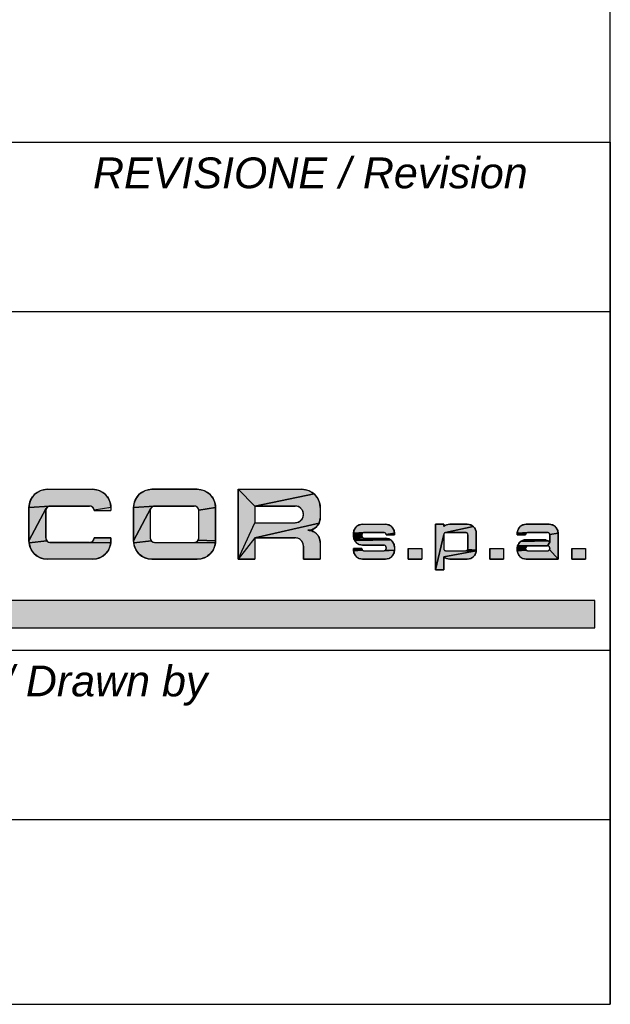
# Model space of a CAD drawing. Extents: x -1709 to 1181, y 8 to 1580.
# Tile 56 of 71: x 1143 to 1181, y 8 to 72. Entities that reach past the tile are written whole.
import ezdxf

# ---------------------------------------------------------------- set-up
doc = ezdxf.new("R2010")
doc.units = 0
doc.header["$LTSCALE"] = 65.395
doc.layers.get('0').update_dxf_attribs({"linetype": 'CONTINUOUS'})
doc.layers.add('7_ALL_NOTE', color=7, linetype='CONTINUOUS')
doc.styles.add('TEXTSTYLE_2', font='ariali.ttf')

# ---------------------------------------------------------------- blocks, each defined once
blk = doc.blocks.new('SICOR_LOGO_BL0', base_point=(1142.225, 40.445))
at = {"linetype": 'CONTINUOUS'}
for points in [[(1144.271, 41.441), (1144.395, 41.447), (1147.352, 41.447), (1147.475, 41.441), (1147.597, 41.421), (1147.717, 41.389), (1147.833, 41.345), (1147.943, 41.289), (1148.047, 41.221), (1148.143, 41.143), (1148.23, 41.056), (1148.308, 40.96), (1148.376, 40.856), (1148.432, 40.745), (1148.476, 40.63), (1148.508, 40.51), (1148.528, 40.388), (1148.534, 40.264), (1147.448, 40.098), (1147.444, 40.129), (1147.436, 40.159), (1147.425, 40.188), (1147.411, 40.215), (1147.394, 40.241), (1147.374, 40.265), (1147.352, 40.287), (1147.328, 40.306), (1147.302, 40.323), (1147.275, 40.337), (1147.246, 40.348), (1147.216, 40.356), (1147.185, 40.361), (1147.154, 40.363), (1144.592, 40.363), (1144.561, 40.361), (1143.212, 40.264), (1143.219, 40.388), (1143.238, 40.51), (1143.27, 40.63), (1143.314, 40.745), (1143.37, 40.856), (1143.438, 40.96), (1143.516, 41.056), (1143.603, 41.143), (1143.7, 41.221), (1143.803, 41.289), (1143.914, 41.345), (1144.029, 41.389), (1144.149, 41.421)], [(1151.072, 41.441), (1151.195, 41.447), (1154.152, 41.447), (1154.276, 41.441), (1154.398, 41.421), (1154.518, 41.389), (1154.633, 41.345), (1154.744, 41.289), (1154.847, 41.221), (1154.944, 41.143), (1155.031, 41.056), (1155.109, 40.96), (1155.176, 40.856), (1155.233, 40.745), (1155.277, 40.63), (1155.309, 40.51), (1155.328, 40.388), (1155.335, 40.264), (1154.249, 40.098), (1154.244, 40.129), (1154.236, 40.159), (1154.225, 40.188), (1154.211, 40.215), (1154.194, 40.241), (1154.175, 40.265), (1154.153, 40.287), (1154.129, 40.306), (1154.103, 40.323), (1154.075, 40.337), (1154.046, 40.348), (1154.017, 40.356), (1153.986, 40.361), (1153.955, 40.363), (1151.393, 40.363), (1151.362, 40.361), (1150.013, 40.264), (1150.019, 40.388), (1150.039, 40.51), (1150.071, 40.63), (1150.115, 40.745), (1150.171, 40.856), (1150.239, 40.96), (1150.316, 41.056), (1150.404, 41.143), (1150.5, 41.221), (1150.604, 41.289), (1150.714, 41.345), (1150.83, 41.389), (1150.949, 41.421)], [(1161.744, 41.143), (1157.897, 40.363), (1156.813, 41.447), (1160.953, 41.447), (1161.076, 41.441), (1161.199, 41.421), (1161.318, 41.389), (1161.434, 41.345), (1161.544, 41.289), (1161.648, 41.221)], [(1157.897, 40.363), (1161.744, 41.143), (1161.832, 41.056), (1161.91, 40.96), (1161.977, 40.856), (1162.033, 40.745), (1162.078, 40.63), (1162.11, 40.51), (1162.129, 40.388), (1162.136, 40.264), (1162.136, 39.574), (1162.131, 39.492), (1162.118, 39.411), (1162.097, 39.331), (1162.067, 39.254), (1157.897, 38.293), (1156.813, 36.913), (1157.897, 39.279), (1160.509, 39.279), (1160.566, 39.282), (1160.622, 39.291), (1160.677, 39.305), (1160.73, 39.326), (1160.78, 39.351), (1160.828, 39.382), (1160.872, 39.418), (1160.912, 39.458), (1160.948, 39.502), (1160.979, 39.55), (1161.005, 39.6), (1161.025, 39.653), (1161.04, 39.708), (1161.048, 39.764), (1161.051, 39.821), (1161.048, 39.878), (1161.04, 39.934), (1161.025, 39.988), (1161.005, 40.041), (1160.979, 40.092), (1160.948, 40.139), (1160.912, 40.184), (1160.872, 40.224), (1160.828, 40.259), (1160.78, 40.29), (1160.73, 40.316), (1160.677, 40.336), (1160.622, 40.351), (1160.566, 40.36), (1160.509, 40.363)], [(1144.372, 40.265), (1144.353, 40.241), (1144.336, 40.215), (1143.212, 38.096), (1143.212, 40.264), (1144.561, 40.361), (1144.53, 40.356), (1144.501, 40.348), (1144.472, 40.337), (1144.444, 40.323), (1144.418, 40.306), (1144.394, 40.287)], [(1151.173, 40.265), (1151.153, 40.241), (1151.136, 40.215), (1150.013, 38.096), (1150.013, 40.264), (1151.362, 40.361), (1151.331, 40.356), (1151.301, 40.348), (1151.272, 40.337), (1151.245, 40.323), (1151.219, 40.306), (1151.195, 40.287)], [(1144.353, 38.119), (1144.372, 38.095), (1143.219, 37.972), (1143.212, 38.096), (1144.336, 40.215), (1144.322, 40.188), (1144.311, 40.159), (1144.303, 40.129), (1144.298, 40.098), (1144.296, 40.067), (1144.296, 38.293), (1144.298, 38.262), (1144.303, 38.232), (1144.311, 38.202), (1144.322, 38.173), (1144.336, 38.145)], [(1151.153, 38.119), (1151.173, 38.095), (1150.019, 37.972), (1150.013, 38.096), (1151.136, 40.215), (1151.122, 40.188), (1151.111, 40.159), (1151.103, 40.129), (1151.098, 40.098), (1151.097, 40.067), (1151.097, 38.293), (1151.098, 38.262), (1151.103, 38.232), (1151.111, 38.202), (1151.122, 38.173), (1151.136, 38.145)], [(1154.249, 40.098), (1155.335, 40.264), (1155.335, 38.096), (1154.211, 38.145), (1154.225, 38.173), (1154.236, 38.202), (1154.244, 38.232), (1154.249, 38.262), (1154.251, 38.293), (1154.251, 40.067)], [(1157.897, 38.293), (1162.067, 39.254), (1162.03, 39.18), (1161.985, 39.111), (1161.933, 39.047), (1161.875, 38.989), (1161.811, 38.937), (1161.741, 38.892), (1161.668, 38.854), (1161.591, 38.825), (1161.347, 38.786), (1161.429, 38.782), (1161.511, 38.769), (1161.591, 38.747), (1161.668, 38.718), (1161.741, 38.68), (1161.811, 38.635), (1161.875, 38.583), (1161.933, 38.525), (1161.985, 38.461), (1162.03, 38.392), (1162.067, 38.318), (1162.097, 38.241), (1162.118, 38.161), (1162.131, 38.08), (1162.136, 37.998), (1162.136, 36.913), (1161.051, 36.913), (1161.051, 37.751), (1161.048, 37.808), (1161.04, 37.864), (1161.025, 37.919), (1161.005, 37.972), (1160.979, 38.022), (1160.948, 38.07), (1160.912, 38.114), (1160.872, 38.154), (1160.828, 38.19), (1160.78, 38.221), (1160.73, 38.246), (1160.677, 38.267), (1160.622, 38.281), (1160.566, 38.29), (1160.509, 38.293)], [(1164.836, 39.177), (1164.898, 39.18), (1166.377, 39.18), (1166.438, 39.177), (1166.5, 39.167), (1166.559, 39.151), (1166.617, 39.129), (1166.672, 39.101), (1166.724, 39.067), (1166.772, 39.028), (1166.816, 38.985), (1166.855, 38.936), (1166.889, 38.885), (1166.917, 38.829), (1166.939, 38.772), (1166.955, 38.712), (1166.965, 38.651), (1166.968, 38.589), (1166.425, 38.506), (1166.423, 38.521), (1166.419, 38.536), (1166.413, 38.55), (1166.406, 38.564), (1166.398, 38.577), (1166.388, 38.589), (1166.377, 38.6), (1166.365, 38.61), (1166.352, 38.618), (1166.338, 38.625), (1166.324, 38.631), (1166.309, 38.635), (1166.294, 38.637), (1166.278, 38.638), (1164.997, 38.638), (1164.981, 38.637), (1164.307, 38.589), (1164.31, 38.651), (1164.32, 38.712), (1164.336, 38.772), (1164.358, 38.829), (1164.386, 38.885), (1164.42, 38.936), (1164.459, 38.985), (1164.503, 39.028), (1164.551, 39.067), (1164.603, 39.101), (1164.658, 39.129), (1164.715, 39.151), (1164.775, 39.167)], [(1170.519, 39.179), (1170.562, 39.18), (1171.696, 39.18), (1171.758, 39.177), (1171.819, 39.167), (1171.879, 39.151), (1171.936, 39.129), (1171.992, 39.101), (1172.043, 39.067), (1172.092, 39.028), (1170.285, 38.635), (1170.27, 38.631), (1170.256, 38.625), (1170.242, 38.618), (1170.229, 38.61), (1170.217, 38.6), (1170.206, 38.589), (1170.196, 38.577), (1170.188, 38.564), (1170.181, 38.55), (1170.175, 38.536), (1170.171, 38.521), (1169.626, 36.223), (1169.626, 39.18), (1170.168, 39.18), (1170.168, 39.03), (1170.201, 39.057), (1170.236, 39.082), (1170.273, 39.105), (1170.312, 39.124), (1170.351, 39.141), (1170.392, 39.155), (1170.434, 39.166), (1170.476, 39.174)], [(1170.316, 38.638), (1170.301, 38.637), (1170.285, 38.635), (1172.092, 39.028), (1172.135, 38.985), (1172.174, 38.936), (1172.208, 38.885), (1172.236, 38.829), (1172.258, 38.772), (1172.274, 38.712), (1172.284, 38.651), (1172.287, 38.589), (1172.287, 38.49), (1172.287, 37.505), (1171.725, 37.529), (1171.732, 37.543), (1171.738, 37.558), (1171.742, 37.573), (1171.744, 37.588), (1171.745, 37.603), (1171.745, 38.49), (1171.744, 38.506), (1171.742, 38.521), (1171.738, 38.536), (1171.732, 38.55), (1171.725, 38.564), (1171.717, 38.577), (1171.707, 38.589), (1171.696, 38.6), (1171.684, 38.61), (1171.671, 38.618), (1171.657, 38.625), (1171.643, 38.631), (1171.628, 38.635), (1171.613, 38.637), (1171.597, 38.638)], [(1175.478, 39.177), (1175.54, 39.18), (1177.018, 39.18), (1177.08, 39.177), (1177.141, 39.167), (1177.201, 39.151), (1177.259, 39.129), (1177.314, 39.101), (1177.366, 39.067), (1177.414, 39.028), (1177.458, 38.985), (1177.497, 38.936), (1177.53, 38.885), (1177.558, 38.829), (1177.581, 38.772), (1177.597, 38.712), (1177.606, 38.651), (1177.609, 38.589), (1177.067, 38.506), (1177.064, 38.521), (1177.06, 38.536), (1177.055, 38.55), (1177.048, 38.564), (1177.039, 38.577), (1177.029, 38.589), (1177.018, 38.6), (1177.006, 38.61), (1176.993, 38.618), (1176.98, 38.625), (1176.965, 38.631), (1176.95, 38.635), (1176.935, 38.637), (1176.92, 38.638), (1175.638, 38.638), (1175.623, 38.637), (1174.948, 38.589), (1174.952, 38.651), (1174.961, 38.712), (1174.977, 38.772), (1174.999, 38.829), (1175.028, 38.885), (1175.061, 38.936), (1175.1, 38.985), (1175.144, 39.028), (1175.192, 39.067), (1175.244, 39.101), (1175.299, 39.129), (1175.357, 39.151), (1175.417, 39.167)], [(1164.887, 38.589), (1164.877, 38.577), (1164.307, 38.412), (1164.307, 38.589), (1164.981, 38.637), (1164.966, 38.635), (1164.951, 38.631), (1164.937, 38.625), (1164.923, 38.618), (1164.91, 38.61), (1164.898, 38.6)], [(1164.849, 38.421), (1164.85, 38.406), (1164.31, 38.35), (1164.307, 38.412), (1164.877, 38.577), (1164.869, 38.564), (1164.862, 38.55), (1164.856, 38.536), (1164.852, 38.521), (1164.85, 38.506), (1164.849, 38.49)], [(1164.862, 38.361), (1164.869, 38.347), (1164.32, 38.289), (1164.31, 38.35), (1164.85, 38.406), (1164.852, 38.39), (1164.856, 38.376)], [(1171.597, 37.455), (1171.613, 37.456), (1172.284, 37.443), (1170.168, 37.064), (1170.168, 36.223), (1169.626, 36.223), (1170.171, 38.521), (1170.169, 38.506), (1170.168, 38.49), (1170.168, 37.603), (1170.169, 37.588), (1170.171, 37.573), (1170.175, 37.558), (1170.181, 37.543), (1170.188, 37.529), (1170.196, 37.516), (1170.206, 37.504), (1170.217, 37.493), (1170.229, 37.484), (1170.242, 37.475), (1170.256, 37.468), (1170.27, 37.463), (1170.285, 37.459), (1170.301, 37.456), (1170.316, 37.455)], [(1175.528, 38.589), (1175.519, 38.577), (1174.948, 38.49), (1174.948, 38.589), (1175.623, 38.637), (1175.608, 38.635), (1175.593, 38.631), (1175.578, 38.625), (1175.564, 38.618), (1175.551, 38.61), (1175.539, 38.6)], [(1175.491, 38.506), (1175.49, 38.49), (1174.948, 38.49), (1175.519, 38.577), (1175.51, 38.564), (1175.503, 38.55), (1175.498, 38.536), (1175.494, 38.521)], [(1177.067, 38.506), (1177.609, 38.589), (1177.609, 38.49), (1177.609, 36.913), (1177.048, 37.529), (1177.055, 37.543), (1177.06, 37.558), (1177.064, 37.573), (1177.067, 37.588), (1177.067, 37.628), (1177.067, 37.643), (1177.064, 37.659), (1177.06, 37.674), (1177.055, 37.688), (1177.048, 37.702), (1177.039, 37.715), (1177.029, 37.727), (1177.018, 37.738), (1177.006, 37.748), (1176.993, 37.756), (1176.98, 37.763), (1176.965, 37.769), (1176.95, 37.773), (1176.935, 37.775), (1176.92, 37.776), (1177.067, 38.019), (1177.067, 38.49)], [(1147.154, 37.998), (1147.185, 37.999), (1148.528, 37.972), (1148.508, 37.85), (1148.476, 37.731), (1148.432, 37.615), (1148.376, 37.505), (1148.308, 37.401), (1148.23, 37.305), (1148.143, 37.217), (1148.047, 37.139), (1147.943, 37.072), (1147.833, 37.016), (1147.717, 36.971), (1147.597, 36.939), (1147.475, 36.92), (1147.352, 36.913), (1144.395, 36.913), (1144.271, 36.92), (1144.149, 36.939), (1144.029, 36.971), (1143.914, 37.016), (1143.803, 37.072), (1143.7, 37.139), (1143.603, 37.217), (1143.516, 37.305), (1143.438, 37.401), (1143.37, 37.505), (1143.314, 37.615), (1143.27, 37.731), (1143.238, 37.85), (1143.219, 37.972), (1144.372, 38.095), (1144.394, 38.073), (1144.418, 38.054), (1144.444, 38.037), (1144.472, 38.023), (1144.501, 38.012), (1144.53, 38.004), (1144.561, 37.999), (1144.592, 37.998)], [(1147.448, 38.262), (1147.45, 38.293), (1148.534, 38.293), (1148.534, 38.096), (1148.528, 37.972), (1147.185, 37.999), (1147.216, 38.004), (1147.246, 38.012), (1147.275, 38.023), (1147.302, 38.037), (1147.328, 38.054), (1147.352, 38.073), (1147.374, 38.095), (1147.394, 38.119), (1147.411, 38.145), (1147.425, 38.173), (1147.436, 38.202), (1147.444, 38.232)], [(1153.955, 37.998), (1153.986, 37.999), (1155.328, 37.972), (1155.309, 37.85), (1155.277, 37.731), (1155.233, 37.615), (1155.176, 37.505), (1155.109, 37.401), (1155.031, 37.305), (1154.944, 37.217), (1154.847, 37.139), (1154.744, 37.072), (1154.633, 37.016), (1154.518, 36.971), (1154.398, 36.939), (1154.276, 36.92), (1154.152, 36.913), (1151.195, 36.913), (1151.072, 36.92), (1150.949, 36.939), (1150.83, 36.971), (1150.714, 37.016), (1150.604, 37.072), (1150.5, 37.139), (1150.404, 37.217), (1150.316, 37.305), (1150.239, 37.401), (1150.171, 37.505), (1150.115, 37.615), (1150.071, 37.731), (1150.039, 37.85), (1150.019, 37.972), (1151.173, 38.095), (1151.195, 38.073), (1151.219, 38.054), (1151.245, 38.037), (1151.272, 38.023), (1151.301, 38.012), (1151.331, 38.004), (1151.362, 37.999), (1151.393, 37.998)], [(1154.194, 38.119), (1154.211, 38.145), (1155.335, 38.096), (1155.328, 37.972), (1153.986, 37.999), (1154.017, 38.004), (1154.046, 38.012), (1154.075, 38.023), (1154.103, 38.037), (1154.129, 38.054), (1154.153, 38.073), (1154.175, 38.095)], [(1164.923, 38.293), (1164.937, 38.286), (1164.336, 38.229), (1164.32, 38.289), (1164.869, 38.347), (1164.877, 38.334), (1164.887, 38.322), (1164.898, 38.311), (1164.91, 38.302)], [(1166.559, 38.244), (1166.617, 38.222), (1164.358, 38.171), (1164.336, 38.229), (1164.937, 38.286), (1164.951, 38.281), (1164.966, 38.277), (1164.981, 38.274), (1164.997, 38.273), (1166.377, 38.273), (1166.438, 38.27), (1166.5, 38.26)], [(1166.672, 38.194), (1166.724, 38.16), (1164.386, 38.116), (1164.358, 38.171), (1166.617, 38.222)], [(1166.772, 38.121), (1166.816, 38.078), (1166.855, 38.03), (1166.889, 37.978), (1166.917, 37.923), (1166.939, 37.865), (1166.955, 37.805), (1166.965, 37.744), (1166.968, 37.682), (1166.968, 37.505), (1166.352, 37.475), (1166.365, 37.484), (1166.377, 37.493), (1166.388, 37.504), (1166.398, 37.516), (1166.406, 37.529), (1166.413, 37.543), (1166.419, 37.558), (1166.423, 37.573), (1166.425, 37.588), (1166.426, 37.603), (1166.426, 37.672), (1166.425, 37.688), (1166.423, 37.703), (1166.419, 37.718), (1166.413, 37.732), (1166.406, 37.746), (1166.398, 37.759), (1166.388, 37.771), (1166.377, 37.782), (1166.365, 37.792), (1166.352, 37.8), (1166.338, 37.807), (1166.324, 37.813), (1166.309, 37.817), (1166.294, 37.819), (1166.278, 37.82), (1164.898, 37.82), (1164.836, 37.823), (1164.775, 37.833), (1164.715, 37.849), (1164.658, 37.871), (1164.603, 37.899), (1164.551, 37.933), (1164.503, 37.972), (1164.459, 38.016), (1164.42, 38.064), (1164.386, 38.116), (1166.724, 38.16)], [(1175.548, 37.731), (1175.535, 37.719), (1174.951, 37.667), (1174.961, 37.725), (1174.976, 37.782), (1175.645, 37.775), (1175.627, 37.772), (1175.61, 37.767), (1175.593, 37.761), (1175.577, 37.753), (1175.562, 37.743)], [(1176.999, 38.072), (1177.034, 38.047), (1177.067, 38.019), (1176.92, 37.776), (1175.663, 37.776), (1174.976, 37.782), (1174.997, 37.837), (1175.024, 37.889), (1175.056, 37.938), (1175.093, 37.984), (1175.134, 38.026), (1175.18, 38.063), (1176.962, 38.095)], [(1176.843, 38.145), (1176.884, 38.131), (1176.924, 38.114), (1176.962, 38.095), (1175.18, 38.063), (1175.229, 38.095), (1175.282, 38.121), (1175.337, 38.142), (1176.802, 38.156)], [(1176.716, 38.168), (1176.759, 38.164), (1176.802, 38.156), (1175.337, 38.142), (1175.393, 38.158), (1175.451, 38.167), (1175.51, 38.17), (1176.673, 38.17)], [(1164.877, 37.516), (1164.887, 37.504), (1164.31, 37.443), (1164.307, 37.505), (1164.307, 37.603), (1164.849, 37.603), (1164.85, 37.588), (1164.852, 37.573), (1164.856, 37.558), (1164.862, 37.543), (1164.869, 37.529)], [(1166.278, 37.455), (1166.294, 37.456), (1166.968, 37.505), (1166.965, 37.443), (1166.955, 37.382), (1166.939, 37.322), (1166.917, 37.264), (1166.889, 37.209), (1166.855, 37.157), (1166.816, 37.109), (1166.772, 37.065), (1166.724, 37.026), (1166.672, 36.993), (1166.617, 36.964), (1166.559, 36.942), (1166.5, 36.926), (1166.438, 36.917), (1166.377, 36.913), (1164.898, 36.913), (1164.836, 36.917), (1164.775, 36.926), (1164.715, 36.942), (1164.658, 36.964), (1164.603, 36.993), (1164.551, 37.026), (1164.503, 37.065), (1164.459, 37.109), (1164.42, 37.157), (1164.386, 37.209), (1164.358, 37.264), (1164.336, 37.322), (1164.32, 37.382), (1164.31, 37.443), (1164.887, 37.504), (1164.898, 37.493), (1164.91, 37.484), (1164.923, 37.475), (1164.937, 37.468), (1164.951, 37.463), (1164.966, 37.459), (1164.981, 37.456), (1164.997, 37.455)], [(1166.352, 37.475), (1166.968, 37.505), (1166.294, 37.456), (1166.309, 37.459), (1166.324, 37.463), (1166.338, 37.468)], [(1170.168, 37.064), (1172.284, 37.443), (1172.274, 37.382), (1172.258, 37.322), (1172.236, 37.264), (1172.208, 37.209), (1172.174, 37.157), (1172.135, 37.109), (1172.092, 37.065), (1172.043, 37.026), (1171.992, 36.993), (1171.936, 36.964), (1171.879, 36.942), (1171.819, 36.926), (1171.758, 36.917), (1171.696, 36.913), (1170.562, 36.913), (1170.519, 36.915), (1170.476, 36.92), (1170.434, 36.927), (1170.392, 36.938), (1170.351, 36.952), (1170.312, 36.969), (1170.273, 36.989), (1170.236, 37.011), (1170.201, 37.036)], [(1171.717, 37.516), (1171.725, 37.529), (1172.287, 37.505), (1172.284, 37.443), (1171.613, 37.456), (1171.628, 37.459), (1171.643, 37.463), (1171.657, 37.468), (1171.671, 37.475), (1171.684, 37.484), (1171.696, 37.493), (1171.707, 37.504)], [(1175.505, 37.673), (1175.499, 37.657), (1174.948, 37.603), (1174.951, 37.667), (1175.535, 37.719), (1175.523, 37.705), (1175.514, 37.69)], [(1175.491, 37.621), (1175.49, 37.603), (1174.948, 37.505), (1174.948, 37.603), (1175.499, 37.657), (1175.494, 37.639)], [(1175.519, 37.516), (1175.528, 37.504), (1174.952, 37.443), (1174.948, 37.505), (1175.49, 37.603), (1175.491, 37.588), (1175.494, 37.573), (1175.498, 37.558), (1175.503, 37.543), (1175.51, 37.529)], [(1176.92, 37.455), (1176.935, 37.456), (1176.95, 37.459), (1176.965, 37.463), (1176.98, 37.468), (1176.993, 37.475), (1177.006, 37.484), (1177.018, 37.493), (1177.029, 37.504), (1177.039, 37.516), (1177.048, 37.529), (1177.609, 36.913), (1175.54, 36.913), (1175.478, 36.917), (1175.417, 36.926), (1175.357, 36.942), (1175.299, 36.964), (1175.244, 36.993), (1175.192, 37.026), (1175.144, 37.065), (1175.1, 37.109), (1175.061, 37.157), (1175.028, 37.209), (1174.999, 37.264), (1174.977, 37.322), (1174.961, 37.382), (1174.952, 37.443), (1175.528, 37.504), (1175.539, 37.493), (1175.551, 37.484), (1175.564, 37.475), (1175.578, 37.468), (1175.593, 37.463), (1175.608, 37.459), (1175.623, 37.456), (1175.638, 37.455)]]:
    blk.add_hatch(color=1, dxfattribs=at).paths.add_polyline_path(points)
at = {"color": 1, "linetype": 'CONTINUOUS'}
for p, q in [((1144.395, 41.447), (1147.352, 41.447)), ((1154.152, 41.447), (1151.195, 41.447)), ((1156.813, 41.447), (1156.813, 36.913)), ((1156.813, 41.447), (1160.953, 41.447)), ((1156.813, 36.913), (1156.813, 41.447)), ((1156.813, 41.447), (1160.953, 41.447)), ((1144.592, 40.363), (1147.154, 40.363)), ((1151.393, 40.363), (1153.955, 40.363)), ((1157.897, 40.363), (1160.509, 40.363)), ((1157.897, 40.363), (1157.897, 39.279)), ((1160.509, 40.363), (1157.897, 40.363)), ((1157.897, 40.363), (1157.897, 39.279)), ((1143.212, 40.264), (1143.212, 38.096)), ((1144.296, 38.293), (1144.296, 40.067)), ((1147.45, 40.067), (1148.536, 40.067)), ((1148.534, 40.264), (1148.536, 40.067)), ((1150.013, 40.264), (1150.013, 38.096)), ((1150.013, 40.264), (1150.013, 38.096)), ((1151.097, 40.067), (1151.097, 38.293)), ((1151.097, 40.067), (1151.097, 38.293)), ((1154.251, 38.293), (1154.251, 40.067)), ((1154.251, 38.293), (1154.251, 40.067)), ((1155.335, 38.096), (1155.335, 40.264)), ((1155.335, 38.096), (1155.335, 40.264)), ((1156.813, 40.264), (1156.813, 39.18)), ((1156.813, 40.264), (1156.813, 39.18)), ((1157.897, 40.067), (1157.897, 40.018)), ((1162.136, 40.264), (1162.136, 39.574)), ((1162.136, 40.264), (1162.136, 40.067)), ((1162.136, 40.264), (1162.136, 39.574)), ((1157.897, 39.279), (1160.509, 39.279)), ((1157.897, 39.279), (1160.509, 39.279)), ((1164.898, 39.18), (1166.377, 39.18)), ((1164.898, 39.18), (1166.377, 39.18)), ((1170.168, 39.18), (1169.626, 39.18)), ((1169.626, 39.18), (1169.626, 36.223)), ((1169.626, 39.18), (1169.626, 36.223)), ((1170.168, 39.18), (1169.626, 39.18)), ((1170.168, 39.18), (1170.168, 39.03)), ((1170.168, 39.03), (1170.168, 39.18)), ((1170.562, 39.18), (1171.696, 39.18)), ((1171.696, 39.18), (1170.562, 39.18)), ((1175.54, 39.18), (1177.018, 39.18)), ((1177.018, 39.18), (1175.54, 39.18)), ((1164.307, 38.589), (1164.307, 38.412)), ((1164.307, 38.412), (1164.307, 38.589)), ((1164.849, 38.49), (1164.849, 38.421)), ((1164.849, 38.49), (1164.849, 38.421)), ((1164.997, 38.638), (1166.278, 38.638)), ((1166.278, 38.638), (1164.997, 38.638)), ((1166.426, 38.49), (1166.968, 38.49)), ((1166.968, 38.49), (1166.426, 38.49)), ((1166.968, 38.589), (1166.968, 38.49)), ((1166.968, 38.589), (1166.968, 38.49)), ((1169.626, 38.589), (1169.626, 38.367)), ((1170.168, 38.49), (1170.168, 37.603)), ((1170.168, 38.49), (1170.168, 38.466)), ((1170.168, 38.49), (1170.168, 37.603)), ((1170.316, 38.638), (1171.597, 38.638)), ((1171.597, 38.638), (1170.316, 38.638)), ((1171.745, 38.49), (1171.745, 37.628)), ((1171.745, 37.628), (1171.745, 38.49)), ((1172.287, 38.589), (1172.287, 38.49)), ((1172.287, 38.49), (1172.287, 38.589)), ((1172.287, 38.49), (1172.287, 37.505)), ((1172.287, 37.505), (1172.287, 38.49)), ((1174.948, 38.589), (1174.948, 38.49)), ((1174.948, 38.589), (1174.948, 38.49)), ((1175.49, 38.49), (1174.948, 38.49)), ((1174.948, 38.49), (1175.49, 38.49)), ((1175.638, 38.638), (1176.92, 38.638)), ((1175.638, 38.638), (1176.92, 38.638)), ((1177.067, 38.49), (1177.067, 38.019)), ((1177.067, 38.49), (1177.067, 38.019)), ((1177.609, 38.589), (1177.609, 38.49)), ((1177.609, 38.49), (1177.609, 38.589)), ((1177.609, 38.49), (1177.609, 36.913)), ((1177.609, 36.913), (1177.609, 38.49)), ((1147.154, 37.998), (1144.592, 37.998)), ((1148.534, 38.293), (1147.45, 38.293)), ((1148.534, 38.096), (1148.534, 38.293)), ((1151.393, 37.998), (1153.955, 37.998)), ((1151.393, 37.998), (1153.955, 37.998)), ((1157.897, 38.293), (1157.897, 36.913)), ((1157.897, 38.293), (1160.509, 38.293)), ((1160.509, 38.293), (1157.897, 38.293)), ((1157.897, 38.293), (1157.897, 36.913)), ((1161.051, 37.751), (1161.051, 36.913)), ((1161.051, 36.913), (1161.051, 37.751)), ((1162.136, 37.998), (1162.136, 36.913)), ((1162.136, 37.998), (1162.136, 36.913)), ((1164.898, 37.82), (1166.278, 37.82)), ((1166.278, 37.82), (1164.898, 37.82)), ((1164.997, 38.273), (1166.377, 38.273)), ((1164.997, 38.273), (1166.377, 38.273)), ((1175.51, 38.17), (1176.673, 38.17)), ((1176.673, 38.17), (1175.51, 38.17)), ((1175.663, 37.776), (1176.92, 37.776)), ((1176.92, 37.776), (1175.663, 37.776)), ((1164.849, 37.603), (1164.307, 37.603)), ((1164.307, 37.505), (1164.307, 37.603)), ((1164.307, 37.505), (1164.307, 37.603)), ((1164.307, 37.603), (1164.849, 37.603)), ((1164.997, 37.455), (1166.278, 37.455)), ((1164.997, 37.455), (1166.278, 37.455)), ((1166.426, 37.672), (1166.426, 37.603)), ((1166.426, 37.603), (1166.426, 37.672)), ((1166.968, 37.682), (1166.968, 37.505)), ((1166.968, 37.682), (1166.968, 37.505)), ((1167.852, 37.603), (1168.739, 37.603)), ((1167.852, 37.603), (1167.852, 36.913)), ((1167.852, 36.913), (1167.852, 37.603)), ((1167.852, 37.603), (1168.739, 37.603)), ((1168.739, 37.603), (1168.739, 36.913)), ((1168.739, 37.603), (1168.739, 36.913)), ((1169.626, 37.603), (1169.626, 37.505)), ((1170.316, 37.455), (1171.597, 37.455)), ((1170.316, 37.455), (1171.597, 37.455)), ((1171.745, 37.628), (1171.745, 37.603)), ((1171.745, 37.603), (1171.745, 37.628)), ((1173.174, 37.603), (1174.061, 37.603)), ((1173.174, 37.603), (1173.174, 36.913)), ((1173.174, 36.913), (1173.174, 37.603)), ((1173.174, 37.603), (1174.061, 37.603)), ((1174.061, 37.603), (1174.061, 36.913)), ((1174.061, 37.603), (1174.061, 36.913)), ((1174.948, 37.603), (1174.948, 37.608)), ((1174.948, 37.608), (1174.948, 37.603)), ((1174.948, 37.603), (1174.948, 37.505)), ((1174.948, 37.603), (1174.948, 37.505)), ((1175.638, 37.455), (1176.92, 37.455)), ((1175.638, 37.455), (1176.92, 37.455)), ((1177.067, 37.628), (1177.067, 37.603)), ((1177.067, 37.603), (1177.067, 37.628)), ((1177.609, 37.726), (1177.609, 37.505)), ((1178.497, 37.603), (1179.384, 37.603)), ((1178.497, 37.603), (1178.497, 36.913)), ((1178.497, 36.913), (1178.497, 37.603)), ((1178.497, 37.603), (1179.384, 37.603)), ((1179.384, 37.603), (1179.384, 36.913)), ((1179.384, 37.603), (1179.384, 36.913)), ((1147.352, 36.913), (1144.395, 36.913)), ((1151.195, 36.913), (1154.152, 36.913)), ((1151.195, 36.913), (1154.152, 36.913)), ((1156.813, 36.913), (1157.897, 36.913)), ((1157.897, 36.913), (1156.813, 36.913)), ((1161.051, 36.913), (1162.136, 36.913)), ((1162.136, 36.913), (1161.051, 36.913)), ((1164.898, 36.913), (1166.377, 36.913)), ((1166.377, 36.913), (1164.898, 36.913)), ((1167.852, 36.913), (1168.739, 36.913)), ((1168.739, 36.913), (1167.852, 36.913)), ((1170.168, 37.064), (1170.168, 36.223)), ((1170.168, 36.223), (1170.168, 37.064)), ((1170.562, 36.913), (1171.696, 36.913)), ((1170.562, 36.913), (1171.696, 36.913)), ((1173.174, 36.913), (1174.061, 36.913)), ((1174.061, 36.913), (1173.174, 36.913)), ((1175.54, 36.913), (1177.609, 36.913)), ((1175.54, 36.913), (1177.609, 36.913)), ((1178.497, 36.913), (1179.384, 36.913)), ((1179.384, 36.913), (1178.497, 36.913)), ((1170.168, 36.223), (1169.626, 36.223)), ((1169.626, 36.223), (1170.168, 36.223)), ((1180.003, 34.226), (1126.364, 34.226)), ((1180.003, 34.226), (1126.364, 34.226)), ((1180.003, 34.226), (1126.364, 34.226)), ((1180.003, 32.448), (1180.003, 34.226)), ((1180.003, 32.448), (1180.003, 34.226)), ((1180.003, 32.448), (1180.003, 34.226)), ((1109.78, 32.448), (1180.003, 32.448)), ((1109.78, 32.448), (1180.003, 32.448)), ((1109.78, 32.448), (1180.003, 32.448))]:
    blk.add_line(p, q, dxfattribs=at)
for points in [[(1144.271, 41.441), (1144.395, 41.447), (1147.352, 41.447), (1147.475, 41.441), (1147.597, 41.421), (1147.717, 41.389), (1147.833, 41.345), (1147.943, 41.289), (1148.047, 41.221), (1148.143, 41.143), (1148.23, 41.056), (1148.308, 40.96), (1148.376, 40.856), (1148.432, 40.745), (1148.476, 40.63), (1148.508, 40.51), (1148.528, 40.388), (1148.534, 40.264), (1147.448, 40.098), (1147.444, 40.129), (1147.436, 40.159), (1147.425, 40.188), (1147.411, 40.215), (1147.394, 40.241), (1147.374, 40.265), (1147.352, 40.287), (1147.328, 40.306), (1147.302, 40.323), (1147.275, 40.337), (1147.246, 40.348), (1147.216, 40.356), (1147.185, 40.361), (1147.154, 40.363), (1144.592, 40.363), (1144.561, 40.361), (1143.212, 40.264), (1143.219, 40.388), (1143.238, 40.51), (1143.27, 40.63), (1143.314, 40.745), (1143.37, 40.856), (1143.438, 40.96), (1143.516, 41.056), (1143.603, 41.143), (1143.7, 41.221), (1143.803, 41.289), (1143.914, 41.345), (1144.029, 41.389), (1144.149, 41.421), (1144.271, 41.441)], [(1151.072, 41.441), (1151.195, 41.447), (1154.152, 41.447), (1154.276, 41.441), (1154.398, 41.421), (1154.518, 41.389), (1154.633, 41.345), (1154.744, 41.289), (1154.847, 41.221), (1154.944, 41.143), (1155.031, 41.056), (1155.109, 40.96), (1155.176, 40.856), (1155.233, 40.745), (1155.277, 40.63), (1155.309, 40.51), (1155.328, 40.388), (1155.335, 40.264), (1154.249, 40.098), (1154.244, 40.129), (1154.236, 40.159), (1154.225, 40.188), (1154.211, 40.215), (1154.194, 40.241), (1154.175, 40.265), (1154.153, 40.287), (1154.129, 40.306), (1154.103, 40.323), (1154.075, 40.337), (1154.046, 40.348), (1154.017, 40.356), (1153.986, 40.361), (1153.955, 40.363), (1151.393, 40.363), (1151.362, 40.361), (1150.013, 40.264), (1150.019, 40.388), (1150.039, 40.51), (1150.071, 40.63), (1150.115, 40.745), (1150.171, 40.856), (1150.239, 40.96), (1150.316, 41.056), (1150.404, 41.143), (1150.5, 41.221), (1150.604, 41.289), (1150.714, 41.345), (1150.83, 41.389), (1150.949, 41.421), (1151.072, 41.441)], [(1161.744, 41.143), (1157.897, 40.363), (1156.813, 41.447), (1160.953, 41.447), (1161.076, 41.441), (1161.199, 41.421), (1161.318, 41.389), (1161.434, 41.345), (1161.544, 41.289), (1161.648, 41.221), (1161.744, 41.143)], [(1157.897, 40.363), (1161.744, 41.143), (1161.832, 41.056), (1161.91, 40.96), (1161.977, 40.856), (1162.033, 40.745), (1162.078, 40.63), (1162.11, 40.51), (1162.129, 40.388), (1162.136, 40.264), (1162.136, 39.574), (1162.131, 39.492), (1162.118, 39.411), (1162.097, 39.331), (1162.067, 39.254), (1157.897, 38.293), (1156.813, 36.913), (1157.897, 39.279), (1160.509, 39.279), (1160.566, 39.282), (1160.622, 39.291), (1160.677, 39.305), (1160.73, 39.326), (1160.78, 39.351), (1160.828, 39.382), (1160.872, 39.418), (1160.912, 39.458), (1160.948, 39.502), (1160.979, 39.55), (1161.005, 39.6), (1161.025, 39.653), (1161.04, 39.708), (1161.048, 39.764), (1161.051, 39.821), (1161.048, 39.878), (1161.04, 39.934), (1161.025, 39.988), (1161.005, 40.041), (1160.979, 40.092), (1160.948, 40.139), (1160.912, 40.184), (1160.872, 40.224), (1160.828, 40.259), (1160.78, 40.29), (1160.73, 40.316), (1160.677, 40.336), (1160.622, 40.351), (1160.566, 40.36), (1160.509, 40.363), (1157.897, 40.363)], [(1144.372, 40.265), (1144.353, 40.241), (1144.336, 40.215), (1143.212, 38.096), (1143.212, 40.264), (1144.561, 40.361), (1144.53, 40.356), (1144.501, 40.348), (1144.472, 40.337), (1144.444, 40.323), (1144.418, 40.306), (1144.394, 40.287), (1144.372, 40.265)], [(1151.173, 40.265), (1151.153, 40.241), (1151.136, 40.215), (1150.013, 38.096), (1150.013, 40.264), (1151.362, 40.361), (1151.331, 40.356), (1151.301, 40.348), (1151.272, 40.337), (1151.245, 40.323), (1151.219, 40.306), (1151.195, 40.287), (1151.173, 40.265)], [(1144.353, 38.119), (1144.372, 38.095), (1143.219, 37.972), (1143.212, 38.096), (1144.336, 40.215), (1144.322, 40.188), (1144.311, 40.159), (1144.303, 40.129), (1144.298, 40.098), (1144.296, 40.067), (1144.296, 38.293), (1144.298, 38.262), (1144.303, 38.232), (1144.311, 38.202), (1144.322, 38.173), (1144.336, 38.145), (1144.353, 38.119)], [(1151.153, 38.119), (1151.173, 38.095), (1150.019, 37.972), (1150.013, 38.096), (1151.136, 40.215), (1151.122, 40.188), (1151.111, 40.159), (1151.103, 40.129), (1151.098, 40.098), (1151.097, 40.067), (1151.097, 38.293), (1151.098, 38.262), (1151.103, 38.232), (1151.111, 38.202), (1151.122, 38.173), (1151.136, 38.145), (1151.153, 38.119)], [(1154.249, 40.098), (1155.335, 40.264), (1155.335, 38.096), (1154.211, 38.145), (1154.225, 38.173), (1154.236, 38.202), (1154.244, 38.232), (1154.249, 38.262), (1154.251, 38.293), (1154.251, 40.067), (1154.249, 40.098)], [(1157.897, 38.293), (1162.067, 39.254), (1162.03, 39.18), (1161.985, 39.111), (1161.933, 39.047), (1161.875, 38.989), (1161.811, 38.937), (1161.741, 38.892), (1161.668, 38.854), (1161.591, 38.825), (1161.347, 38.786), (1161.429, 38.782), (1161.511, 38.769), (1161.591, 38.747), (1161.668, 38.718), (1161.741, 38.68), (1161.811, 38.635), (1161.875, 38.583), (1161.933, 38.525), (1161.985, 38.461), (1162.03, 38.392), (1162.067, 38.318), (1162.097, 38.241), (1162.118, 38.161), (1162.131, 38.08), (1162.136, 37.998), (1162.136, 36.913), (1161.051, 36.913), (1161.051, 37.751), (1161.048, 37.808), (1161.04, 37.864), (1161.025, 37.919), (1161.005, 37.972), (1160.979, 38.022), (1160.948, 38.07), (1160.912, 38.114), (1160.872, 38.154), (1160.828, 38.19), (1160.78, 38.221), (1160.73, 38.246), (1160.677, 38.267), (1160.622, 38.281), (1160.566, 38.29), (1160.509, 38.293), (1157.897, 38.293)], [(1164.836, 39.177), (1164.898, 39.18), (1166.377, 39.18), (1166.438, 39.177), (1166.5, 39.167), (1166.559, 39.151), (1166.617, 39.129), (1166.672, 39.101), (1166.724, 39.067), (1166.772, 39.028), (1166.816, 38.985), (1166.855, 38.936), (1166.889, 38.885), (1166.917, 38.829), (1166.939, 38.772), (1166.955, 38.712), (1166.965, 38.651), (1166.968, 38.589), (1166.425, 38.506), (1166.423, 38.521), (1166.419, 38.536), (1166.413, 38.55), (1166.406, 38.564), (1166.398, 38.577), (1166.388, 38.589), (1166.377, 38.6), (1166.365, 38.61), (1166.352, 38.618), (1166.338, 38.625), (1166.324, 38.631), (1166.309, 38.635), (1166.294, 38.637), (1166.278, 38.638), (1164.997, 38.638), (1164.981, 38.637), (1164.307, 38.589), (1164.31, 38.651), (1164.32, 38.712), (1164.336, 38.772), (1164.358, 38.829), (1164.386, 38.885), (1164.42, 38.936), (1164.459, 38.985), (1164.503, 39.028), (1164.551, 39.067), (1164.603, 39.101), (1164.658, 39.129), (1164.715, 39.151), (1164.775, 39.167), (1164.836, 39.177)], [(1170.519, 39.179), (1170.562, 39.18), (1171.696, 39.18), (1171.758, 39.177), (1171.819, 39.167), (1171.879, 39.151), (1171.936, 39.129), (1171.992, 39.101), (1172.043, 39.067), (1172.092, 39.028), (1170.285, 38.635), (1170.27, 38.631), (1170.256, 38.625), (1170.242, 38.618), (1170.229, 38.61), (1170.217, 38.6), (1170.206, 38.589), (1170.196, 38.577), (1170.188, 38.564), (1170.181, 38.55), (1170.175, 38.536), (1170.171, 38.521), (1169.626, 36.223), (1169.626, 39.18), (1170.168, 39.18), (1170.168, 39.03), (1170.201, 39.057), (1170.236, 39.082), (1170.273, 39.105), (1170.312, 39.124), (1170.351, 39.141), (1170.392, 39.155), (1170.434, 39.166), (1170.476, 39.174), (1170.519, 39.179)], [(1170.316, 38.638), (1170.301, 38.637), (1170.285, 38.635), (1172.092, 39.028), (1172.135, 38.985), (1172.174, 38.936), (1172.208, 38.885), (1172.236, 38.829), (1172.258, 38.772), (1172.274, 38.712), (1172.284, 38.651), (1172.287, 38.589), (1172.287, 38.49), (1172.287, 37.505), (1171.725, 37.529), (1171.732, 37.543), (1171.738, 37.558), (1171.742, 37.573), (1171.744, 37.588), (1171.745, 37.603), (1171.745, 38.49), (1171.744, 38.506), (1171.742, 38.521), (1171.738, 38.536), (1171.732, 38.55), (1171.725, 38.564), (1171.717, 38.577), (1171.707, 38.589), (1171.696, 38.6), (1171.684, 38.61), (1171.671, 38.618), (1171.657, 38.625), (1171.643, 38.631), (1171.628, 38.635), (1171.613, 38.637), (1171.597, 38.638), (1170.316, 38.638)], [(1175.478, 39.177), (1175.54, 39.18), (1177.018, 39.18), (1177.08, 39.177), (1177.141, 39.167), (1177.201, 39.151), (1177.259, 39.129), (1177.314, 39.101), (1177.366, 39.067), (1177.414, 39.028), (1177.458, 38.985), (1177.497, 38.936), (1177.53, 38.885), (1177.558, 38.829), (1177.581, 38.772), (1177.597, 38.712), (1177.606, 38.651), (1177.609, 38.589), (1177.067, 38.506), (1177.064, 38.521), (1177.06, 38.536), (1177.055, 38.55), (1177.048, 38.564), (1177.039, 38.577), (1177.029, 38.589), (1177.018, 38.6), (1177.006, 38.61), (1176.993, 38.618), (1176.98, 38.625), (1176.965, 38.631), (1176.95, 38.635), (1176.935, 38.637), (1176.92, 38.638), (1175.638, 38.638), (1175.623, 38.637), (1174.948, 38.589), (1174.952, 38.651), (1174.961, 38.712), (1174.977, 38.772), (1174.999, 38.829), (1175.028, 38.885), (1175.061, 38.936), (1175.1, 38.985), (1175.144, 39.028), (1175.192, 39.067), (1175.244, 39.101), (1175.299, 39.129), (1175.357, 39.151), (1175.417, 39.167), (1175.478, 39.177)], [(1164.887, 38.589), (1164.877, 38.577), (1164.307, 38.412), (1164.307, 38.589), (1164.981, 38.637), (1164.966, 38.635), (1164.951, 38.631), (1164.937, 38.625), (1164.923, 38.618), (1164.91, 38.61), (1164.898, 38.6), (1164.887, 38.589)], [(1164.849, 38.421), (1164.85, 38.406), (1164.31, 38.35), (1164.307, 38.412), (1164.877, 38.577), (1164.869, 38.564), (1164.862, 38.55), (1164.856, 38.536), (1164.852, 38.521), (1164.85, 38.506), (1164.849, 38.49), (1164.849, 38.421)], [(1164.862, 38.361), (1164.869, 38.347), (1164.32, 38.289), (1164.31, 38.35), (1164.85, 38.406), (1164.852, 38.39), (1164.856, 38.376), (1164.862, 38.361)], [(1171.597, 37.455), (1171.613, 37.456), (1172.284, 37.443), (1170.168, 37.064), (1170.168, 36.223), (1169.626, 36.223), (1170.171, 38.521), (1170.169, 38.506), (1170.168, 38.49), (1170.168, 37.603), (1170.169, 37.588), (1170.171, 37.573), (1170.175, 37.558), (1170.181, 37.543), (1170.188, 37.529), (1170.196, 37.516), (1170.206, 37.504), (1170.217, 37.493), (1170.229, 37.484), (1170.242, 37.475), (1170.256, 37.468), (1170.27, 37.463), (1170.285, 37.459), (1170.301, 37.456), (1170.316, 37.455), (1171.597, 37.455)], [(1175.528, 38.589), (1175.519, 38.577), (1174.948, 38.49), (1174.948, 38.589), (1175.623, 38.637), (1175.608, 38.635), (1175.593, 38.631), (1175.578, 38.625), (1175.564, 38.618), (1175.551, 38.61), (1175.539, 38.6), (1175.528, 38.589)], [(1175.491, 38.506), (1175.49, 38.49), (1174.948, 38.49), (1175.519, 38.577), (1175.51, 38.564), (1175.503, 38.55), (1175.498, 38.536), (1175.494, 38.521), (1175.491, 38.506)], [(1177.067, 38.506), (1177.609, 38.589), (1177.609, 38.49), (1177.609, 36.913), (1177.048, 37.529), (1177.055, 37.543), (1177.06, 37.558), (1177.064, 37.573), (1177.067, 37.588), (1177.067, 37.628), (1177.067, 37.643), (1177.064, 37.659), (1177.06, 37.674), (1177.055, 37.688), (1177.048, 37.702), (1177.039, 37.715), (1177.029, 37.727), (1177.018, 37.738), (1177.006, 37.748), (1176.993, 37.756), (1176.98, 37.763), (1176.965, 37.769), (1176.95, 37.773), (1176.935, 37.775), (1176.92, 37.776), (1177.067, 38.019), (1177.067, 38.49), (1177.067, 38.506)], [(1147.154, 37.998), (1147.185, 37.999), (1148.528, 37.972), (1148.508, 37.85), (1148.476, 37.731), (1148.432, 37.615), (1148.376, 37.505), (1148.308, 37.401), (1148.23, 37.305), (1148.143, 37.217), (1148.047, 37.139), (1147.943, 37.072), (1147.833, 37.016), (1147.717, 36.971), (1147.597, 36.939), (1147.475, 36.92), (1147.352, 36.913), (1144.395, 36.913), (1144.271, 36.92), (1144.149, 36.939), (1144.029, 36.971), (1143.914, 37.016), (1143.803, 37.072), (1143.7, 37.139), (1143.603, 37.217), (1143.516, 37.305), (1143.438, 37.401), (1143.37, 37.505), (1143.314, 37.615), (1143.27, 37.731), (1143.238, 37.85), (1143.219, 37.972), (1144.372, 38.095), (1144.394, 38.073), (1144.418, 38.054), (1144.444, 38.037), (1144.472, 38.023), (1144.501, 38.012), (1144.53, 38.004), (1144.561, 37.999), (1144.592, 37.998), (1147.154, 37.998)], [(1147.448, 38.262), (1147.45, 38.293), (1148.534, 38.293), (1148.534, 38.096), (1148.528, 37.972), (1147.185, 37.999), (1147.216, 38.004), (1147.246, 38.012), (1147.275, 38.023), (1147.302, 38.037), (1147.328, 38.054), (1147.352, 38.073), (1147.374, 38.095), (1147.394, 38.119), (1147.411, 38.145), (1147.425, 38.173), (1147.436, 38.202), (1147.444, 38.232), (1147.448, 38.262)], [(1153.955, 37.998), (1153.986, 37.999), (1155.328, 37.972), (1155.309, 37.85), (1155.277, 37.731), (1155.233, 37.615), (1155.176, 37.505), (1155.109, 37.401), (1155.031, 37.305), (1154.944, 37.217), (1154.847, 37.139), (1154.744, 37.072), (1154.633, 37.016), (1154.518, 36.971), (1154.398, 36.939), (1154.276, 36.92), (1154.152, 36.913), (1151.195, 36.913), (1151.072, 36.92), (1150.949, 36.939), (1150.83, 36.971), (1150.714, 37.016), (1150.604, 37.072), (1150.5, 37.139), (1150.404, 37.217), (1150.316, 37.305), (1150.239, 37.401), (1150.171, 37.505), (1150.115, 37.615), (1150.071, 37.731), (1150.039, 37.85), (1150.019, 37.972), (1151.173, 38.095), (1151.195, 38.073), (1151.219, 38.054), (1151.245, 38.037), (1151.272, 38.023), (1151.301, 38.012), (1151.331, 38.004), (1151.362, 37.999), (1151.393, 37.998), (1153.955, 37.998)], [(1154.194, 38.119), (1154.211, 38.145), (1155.335, 38.096), (1155.328, 37.972), (1153.986, 37.999), (1154.017, 38.004), (1154.046, 38.012), (1154.075, 38.023), (1154.103, 38.037), (1154.129, 38.054), (1154.153, 38.073), (1154.175, 38.095), (1154.194, 38.119)], [(1164.923, 38.293), (1164.937, 38.286), (1164.336, 38.229), (1164.32, 38.289), (1164.869, 38.347), (1164.877, 38.334), (1164.887, 38.322), (1164.898, 38.311), (1164.91, 38.302), (1164.923, 38.293)], [(1166.559, 38.244), (1166.617, 38.222), (1164.358, 38.171), (1164.336, 38.229), (1164.937, 38.286), (1164.951, 38.281), (1164.966, 38.277), (1164.981, 38.274), (1164.997, 38.273), (1166.377, 38.273), (1166.438, 38.27), (1166.5, 38.26), (1166.559, 38.244)], [(1166.672, 38.194), (1166.724, 38.16), (1164.386, 38.116), (1164.358, 38.171), (1166.617, 38.222), (1166.672, 38.194)], [(1166.772, 38.121), (1166.816, 38.078), (1166.855, 38.03), (1166.889, 37.978), (1166.917, 37.923), (1166.939, 37.865), (1166.955, 37.805), (1166.965, 37.744), (1166.968, 37.682), (1166.968, 37.505), (1166.352, 37.475), (1166.365, 37.484), (1166.377, 37.493), (1166.388, 37.504), (1166.398, 37.516), (1166.406, 37.529), (1166.413, 37.543), (1166.419, 37.558), (1166.423, 37.573), (1166.425, 37.588), (1166.426, 37.603), (1166.426, 37.672), (1166.425, 37.688), (1166.423, 37.703), (1166.419, 37.718), (1166.413, 37.732), (1166.406, 37.746), (1166.398, 37.759), (1166.388, 37.771), (1166.377, 37.782), (1166.365, 37.792), (1166.352, 37.8), (1166.338, 37.807), (1166.324, 37.813), (1166.309, 37.817), (1166.294, 37.819), (1166.278, 37.82), (1164.898, 37.82), (1164.836, 37.823), (1164.775, 37.833), (1164.715, 37.849), (1164.658, 37.871), (1164.603, 37.899), (1164.551, 37.933), (1164.503, 37.972), (1164.459, 38.016), (1164.42, 38.064), (1164.386, 38.116), (1166.724, 38.16), (1166.772, 38.121)], [(1175.548, 37.731), (1175.535, 37.719), (1174.951, 37.667), (1174.961, 37.725), (1174.976, 37.782), (1175.645, 37.775), (1175.627, 37.772), (1175.61, 37.767), (1175.593, 37.761), (1175.577, 37.753), (1175.562, 37.743), (1175.548, 37.731)], [(1176.999, 38.072), (1177.034, 38.047), (1177.067, 38.019), (1176.92, 37.776), (1175.663, 37.776), (1174.976, 37.782), (1174.997, 37.837), (1175.024, 37.889), (1175.056, 37.938), (1175.093, 37.984), (1175.134, 38.026), (1175.18, 38.063), (1176.962, 38.095), (1176.999, 38.072)], [(1176.843, 38.145), (1176.884, 38.131), (1176.924, 38.114), (1176.962, 38.095), (1175.18, 38.063), (1175.229, 38.095), (1175.282, 38.121), (1175.337, 38.142), (1176.802, 38.156), (1176.843, 38.145)], [(1176.716, 38.168), (1176.759, 38.164), (1176.802, 38.156), (1175.337, 38.142), (1175.393, 38.158), (1175.451, 38.167), (1175.51, 38.17), (1176.673, 38.17), (1176.716, 38.168)], [(1164.877, 37.516), (1164.887, 37.504), (1164.31, 37.443), (1164.307, 37.505), (1164.307, 37.603), (1164.849, 37.603), (1164.85, 37.588), (1164.852, 37.573), (1164.856, 37.558), (1164.862, 37.543), (1164.869, 37.529), (1164.877, 37.516)], [(1166.278, 37.455), (1166.294, 37.456), (1166.968, 37.505), (1166.965, 37.443), (1166.955, 37.382), (1166.939, 37.322), (1166.917, 37.264), (1166.889, 37.209), (1166.855, 37.157), (1166.816, 37.109), (1166.772, 37.065), (1166.724, 37.026), (1166.672, 36.993), (1166.617, 36.964), (1166.559, 36.942), (1166.5, 36.926), (1166.438, 36.917), (1166.377, 36.913), (1164.898, 36.913), (1164.836, 36.917), (1164.775, 36.926), (1164.715, 36.942), (1164.658, 36.964), (1164.603, 36.993), (1164.551, 37.026), (1164.503, 37.065), (1164.459, 37.109), (1164.42, 37.157), (1164.386, 37.209), (1164.358, 37.264), (1164.336, 37.322), (1164.32, 37.382), (1164.31, 37.443), (1164.887, 37.504), (1164.898, 37.493), (1164.91, 37.484), (1164.923, 37.475), (1164.937, 37.468), (1164.951, 37.463), (1164.966, 37.459), (1164.981, 37.456), (1164.997, 37.455), (1166.278, 37.455)], [(1166.352, 37.475), (1166.968, 37.505), (1166.294, 37.456), (1166.309, 37.459), (1166.324, 37.463), (1166.338, 37.468), (1166.352, 37.475)], [(1170.168, 37.064), (1172.284, 37.443), (1172.274, 37.382), (1172.258, 37.322), (1172.236, 37.264), (1172.208, 37.209), (1172.174, 37.157), (1172.135, 37.109), (1172.092, 37.065), (1172.043, 37.026), (1171.992, 36.993), (1171.936, 36.964), (1171.879, 36.942), (1171.819, 36.926), (1171.758, 36.917), (1171.696, 36.913), (1170.562, 36.913), (1170.519, 36.915), (1170.476, 36.92), (1170.434, 36.927), (1170.392, 36.938), (1170.351, 36.952), (1170.312, 36.969), (1170.273, 36.989), (1170.236, 37.011), (1170.201, 37.036), (1170.168, 37.064)], [(1171.717, 37.516), (1171.725, 37.529), (1172.287, 37.505), (1172.284, 37.443), (1171.613, 37.456), (1171.628, 37.459), (1171.643, 37.463), (1171.657, 37.468), (1171.671, 37.475), (1171.684, 37.484), (1171.696, 37.493), (1171.707, 37.504), (1171.717, 37.516)], [(1175.505, 37.673), (1175.499, 37.657), (1174.948, 37.603), (1174.951, 37.667), (1175.535, 37.719), (1175.523, 37.705), (1175.514, 37.69), (1175.505, 37.673)], [(1175.491, 37.621), (1175.49, 37.603), (1174.948, 37.505), (1174.948, 37.603), (1175.499, 37.657), (1175.494, 37.639), (1175.491, 37.621)], [(1175.519, 37.516), (1175.528, 37.504), (1174.952, 37.443), (1174.948, 37.505), (1175.49, 37.603), (1175.491, 37.588), (1175.494, 37.573), (1175.498, 37.558), (1175.503, 37.543), (1175.51, 37.529), (1175.519, 37.516)], [(1176.92, 37.455), (1176.935, 37.456), (1176.95, 37.459), (1176.965, 37.463), (1176.98, 37.468), (1176.993, 37.475), (1177.006, 37.484), (1177.018, 37.493), (1177.029, 37.504), (1177.039, 37.516), (1177.048, 37.529), (1177.609, 36.913), (1175.54, 36.913), (1175.478, 36.917), (1175.417, 36.926), (1175.357, 36.942), (1175.299, 36.964), (1175.244, 36.993), (1175.192, 37.026), (1175.144, 37.065), (1175.1, 37.109), (1175.061, 37.157), (1175.028, 37.209), (1174.999, 37.264), (1174.977, 37.322), (1174.961, 37.382), (1174.952, 37.443), (1175.528, 37.504), (1175.539, 37.493), (1175.551, 37.484), (1175.564, 37.475), (1175.578, 37.468), (1175.593, 37.463), (1175.608, 37.459), (1175.623, 37.456), (1175.638, 37.455), (1176.92, 37.455)]]:
    blk.add_lwpolyline(points, dxfattribs=at)
for centre, radius, start, end in [((1144.395, 40.264), 1.183, 90, 180), ((1147.352, 40.264), 1.183, 0, 90), ((1151.195, 40.264), 1.183, 90, 180), ((1154.152, 40.264), 1.183, 0, 90), ((1160.953, 40.264), 1.183, 0, 90), ((1160.953, 40.264), 1.183, 0, 90), ((1144.592, 40.067), 0.296, 90, 180), ((1147.154, 40.067), 0.296, 0, 90), ((1151.393, 40.067), 0.296, 90, 180), ((1153.955, 40.067), 0.296, 0, 90), ((1160.509, 39.821), 0.542, 0, 90), ((1160.509, 39.821), 0.542, 0, 90), ((1160.509, 39.821), 0.542, 270, 360), ((1160.509, 39.821), 0.542, 270, 360), ((1161.347, 39.574), 0.788, 270, 360), ((1161.347, 39.574), 0.788, 270, 360), ((1164.898, 38.589), 0.591, 90, 180), ((1164.898, 38.589), 0.591, 90, 180), ((1166.377, 38.589), 0.591, 0, 90), ((1166.377, 38.589), 0.591, 0, 90), ((1170.562, 38.589), 0.591, 90, 131.81032), ((1170.562, 38.589), 0.591, 90, 131.81032), ((1171.696, 38.589), 0.591, 0, 90), ((1171.696, 38.589), 0.591, 0, 90), ((1175.54, 38.589), 0.591, 90, 180), ((1175.54, 38.589), 0.591, 90, 180), ((1177.018, 38.589), 0.591, 0, 90), ((1177.018, 38.589), 0.591, 0, 90), ((1161.347, 37.998), 0.788, 0, 90), ((1161.347, 37.998), 0.788, 0, 90), ((1164.898, 38.412), 0.591, 180, 270), ((1164.898, 38.412), 0.591, 180, 270), ((1164.997, 38.49), 0.148, 90, 180), ((1164.997, 38.49), 0.148, 90, 180), ((1164.997, 38.421), 0.148, 180, 270), ((1164.997, 38.421), 0.148, 180, 270), ((1166.278, 38.49), 0.148, 0, 90), ((1166.278, 38.49), 0.148, 0, 90), ((1170.316, 38.49), 0.148, 90, 180), ((1170.316, 38.49), 0.148, 90, 180), ((1171.597, 38.49), 0.148, 0, 90), ((1171.597, 38.49), 0.148, 0, 90), ((1175.638, 38.49), 0.148, 90, 180), ((1175.638, 38.49), 0.148, 90, 180), ((1176.92, 38.49), 0.148, 0, 90), ((1176.92, 38.49), 0.148, 0, 90), ((1144.395, 38.096), 1.183, 180, 270), ((1144.592, 38.293), 0.296, 180, 270), ((1147.154, 38.293), 0.296, 270, 360), ((1147.352, 38.096), 1.183, 270, 360), ((1151.195, 38.096), 1.183, 180, 270), ((1151.393, 38.293), 0.296, 180, 270), ((1153.955, 38.293), 0.296, 270, 360), ((1154.152, 38.096), 1.183, 270, 360), ((1160.509, 37.751), 0.542, 0, 90), ((1160.509, 37.751), 0.542, 0, 90), ((1166.278, 37.672), 0.148, 0, 90), ((1166.278, 37.672), 0.148, 0, 90), ((1166.377, 37.682), 0.591, 0, 90), ((1166.377, 37.682), 0.591, 0, 90), ((1175.51, 37.608), 0.562, 90, 180), ((1175.51, 37.608), 0.562, 90, 180), ((1175.663, 37.603), 0.172, 90, 180), ((1175.663, 37.603), 0.172, 90, 180), ((1176.673, 37.579), 0.591, 48.18968, 90), ((1176.673, 37.579), 0.591, 48.18968, 90), ((1176.92, 37.628), 0.148, 0, 90), ((1176.92, 37.628), 0.148, 0, 90), ((1164.898, 37.505), 0.591, 180, 270), ((1164.898, 37.505), 0.591, 180, 270), ((1164.997, 37.603), 0.148, 180, 270), ((1164.997, 37.603), 0.148, 180, 270), ((1166.278, 37.603), 0.148, 270, 360), ((1166.278, 37.603), 0.148, 270, 360), ((1166.377, 37.505), 0.591, 270, 360), ((1166.377, 37.505), 0.591, 270, 360), ((1170.316, 37.603), 0.148, 180, 270), ((1170.316, 37.603), 0.148, 180, 270), ((1171.597, 37.603), 0.148, 270, 360), ((1171.597, 37.603), 0.148, 270, 360), ((1171.696, 37.505), 0.591, 270, 360), ((1171.696, 37.505), 0.591, 270, 360), ((1175.54, 37.505), 0.591, 180, 270), ((1175.54, 37.505), 0.591, 180, 270), ((1175.638, 37.603), 0.148, 180, 270), ((1175.638, 37.603), 0.148, 180, 270), ((1176.92, 37.603), 0.148, 270, 360), ((1176.92, 37.603), 0.148, 270, 360), ((1170.562, 37.505), 0.591, 228.18968, 270), ((1170.562, 37.505), 0.591, 228.18968, 270)]:
    blk.add_arc(centre, radius, start, end, dxfattribs=at)
for points in [[(1157.897, 39.279), (1156.813, 36.913), (1157.897, 40.363), (1156.813, 41.447)], [(1147.448, 40.098), (1148.534, 40.264), (1147.45, 40.067), (1148.536, 40.067)], [(1161.429, 38.79), (1161.347, 38.786), (1161.511, 38.803), (1161.591, 38.825)], [(1166.425, 38.506), (1166.968, 38.589), (1166.426, 38.49), (1166.968, 38.49)], [(1157.897, 38.293), (1157.897, 36.913), (1156.813, 36.913)], [(1175.663, 37.776), (1175.645, 37.775), (1174.976, 37.782)], [(1168.739, 36.913), (1167.852, 36.913), (1168.739, 37.603), (1167.852, 37.603)], [(1173.174, 36.913), (1173.174, 37.603), (1174.061, 36.913), (1174.061, 37.603)], [(1179.384, 37.603), (1179.384, 36.913), (1178.497, 37.603), (1178.497, 36.913)], [(1180.003, 34.226), (1109.78, 32.448), (1126.364, 34.226)], [(1180.003, 34.226), (1180.003, 32.448), (1109.78, 32.448)]]:
    blk.add_solid(points, dxfattribs=at)

msp = doc.modelspace()

# ---------------------------------------------------------------- linework, layer by layer
at = {"color": 7, "linetype": 'CONTINUOUS'}
for p, q in [((1181, 8), (1181, 833)), ((8, 8), (1181, 8))]:
    msp.add_line(p, q, dxfattribs=at)
at = {"color": 2, "linetype": 'CONTINUOUS'}
for p, q in [((987, 64), (1181, 64)), ((1181, 64), (1181, 8)), ((1065, 53), (1181, 53)), ((987, 31), (1181, 31)), ((987, 20), (1181, 20)), ((987, 8), (1181, 8))]:
    msp.add_line(p, q, dxfattribs=at)

# ---------------------------------------------------------------- block references
msp.add_blockref('SICOR_LOGO_BL0', (1142.225, 40.445), dxfattribs=at)

# ---------------------------------------------------------------- texts
at = {"layer": '7_ALL_NOTE', "color": 1, "linetype": 'CONTINUOUS', "char_height": 2, "attachment_point": 2, "style": 'TEXTSTYLE_2'}
for s, insert, width in [('REVISIONE / Revision', (1161.5, 63), 28.20818), ('DISEGN. / Drawn by', (1142, 30), 25.73978)]:
    msp.add_mtext(s, dxfattribs=dict(at, insert=insert, width=width))

doc.saveas('drawing.dxf')
